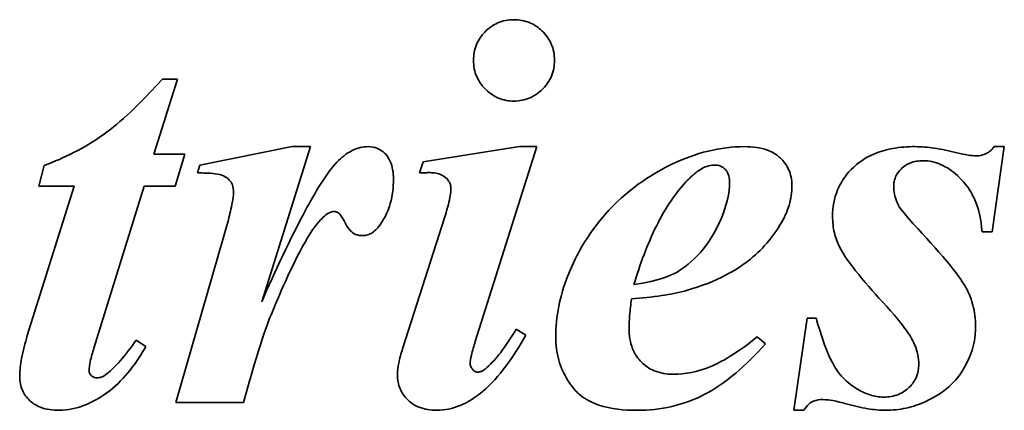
# Model space of a CAD drawing. Header units: millimetres. Extents: x 288 to 973, y 252 to 639.
# Tile 8 of 11: x 686 to 739, y 501 to 522. Entities that reach past the tile are written whole.
import ezdxf

# ---------------------------------------------------------------- set-up
doc = ezdxf.new("R2010")
doc.units = ezdxf.units.MM
doc.header["$LTSCALE"] = 3
doc.layers.add('Krawędzie widoczne(ISO)', color=7, linetype='Continuous', lineweight=35, true_color=0x262659)

msp = doc.modelspace()

# ---------------------------------------------------------------- linework, layer by layer
at = {"layer": 'Krawędzie widoczne(ISO)'}
for p, q in [((693.121, 514.698), (694.379, 518.718)), ((694.379, 518.718), (693.578, 518.718)), ((700.523, 515.107), (695.588, 514.126)), ((698.889, 506.823), (701.503, 515.107)), ((701.503, 515.107), (700.523, 515.107)), ((712.679, 515.107), (707.516, 514.29)), ((710.31, 504.698), (713.595, 515.107)), ((713.595, 515.107), (712.679, 515.107)), ((737.941, 510.548), (738.595, 515.107)), ((738.595, 515.107), (738.055, 515.107)), ((694.771, 514.698), (693.121, 514.698)), ((694.264, 512.999), (694.771, 514.698)), ((687.255, 514.094), (686.977, 512.999)), ((695.588, 514.126), (695.457, 513.702)), ((707.516, 514.29), (707.32, 513.702)), ((688.856, 512.999), (686.356, 505.009)), ((686.977, 512.999), (688.856, 512.999)), ((689.918, 504.339), (692.598, 512.999)), ((692.598, 512.999), (694.264, 512.999)), ((708.676, 511.349), (706.421, 504.306)), ((697.108, 511.202), (694.297, 501.43)), ((737.402, 510.548), (737.941, 510.548)), ((728.055, 505.94), (727.336, 501.022)), ((728.529, 505.94), (728.055, 505.94)), ((713.006, 505.042), (712.5, 505.352)), ((725.817, 504.568), (725.376, 504.943)), ((692.696, 504.437), (692.173, 504.764)), ((694.297, 501.43), (697.908, 501.43)), ((727.336, 501.022), (727.876, 501.022))]:
    msp.add_line(p, q, dxfattribs=at)
for points, knots in [([(712.369, 521.888), (712.219, 521.888), (712.069, 521.875), (711.781, 521.817), (711.643, 521.775), (711.261, 521.608), (711.031, 521.448), (710.629, 521.03), (710.478, 520.809), (710.262, 520.289), (710.212, 520.006), (710.212, 519.715)], [-0.3607833, -0.3607833, -0.3607833, -0.3607833, -0.3099981, -0.3099981, -0.2612299, -0.2612299, -0.1688664, -0.1688664, -0.0873778, -0.0873778, 0, 0, 0, 0]), ([(714.542, 519.715), (714.542, 519.866), (714.529, 520.017), (714.471, 520.31), (714.428, 520.448), (714.25, 520.863), (714.073, 521.097), (713.681, 521.476), (713.463, 521.625), (712.946, 521.839), (712.661, 521.888), (712.369, 521.888)], [-0.3329632, -0.3329632, -0.3329632, -0.3329632, -0.2914219, -0.2914219, -0.2514774, -0.2514774, -0.1678226, -0.1678226, -0.0876676, -0.0876676, 0, 0, 0, 0]), ([(710.212, 519.715), (710.212, 519.563), (710.226, 519.411), (710.285, 519.119), (710.328, 518.98), (710.516, 518.55), (710.704, 518.317), (711.086, 517.952), (711.305, 517.802), (711.813, 517.59), (712.087, 517.542), (712.369, 517.542)], [-0.3149523, -0.3149523, -0.3149523, -0.3149523, -0.2783055, -0.2783055, -0.2430307, -0.2430307, -0.1652067, -0.1652067, -0.0846953, -0.0846953, 0, 0, 0, 0]), ([(712.369, 517.542), (712.52, 517.542), (712.671, 517.555), (712.962, 517.613), (713.1, 517.656), (713.565, 517.858), (713.796, 518.064), (714.128, 518.41), (714.279, 518.631), (714.493, 519.146), (714.542, 519.426), (714.542, 519.715)], [-0.2822368, -0.2822368, -0.2822368, -0.2822368, -0.2558483, -0.2558483, -0.2304487, -0.2304487, -0.1674943, -0.1674943, -0.0865321, -0.0865321, 0, 0, 0, 0]), ([(693.578, 518.718), (691.827, 516.784), (690.838, 516.037), (689.419, 515.038), (688.347, 514.511), (687.255, 514.094)], [-0.5204092, -0.5204092, -0.5204092, -0.5204092, -0.3508258, -0.3508258, 0, 0, 0, 0]), ([(704.575, 515.107), (704.43, 515.107), (704.287, 515.089), (704, 515.019), (703.86, 514.966), (703.418, 514.745), (703.146, 514.521), (702.908, 514.274)], [-0.191348, -0.191348, -0.191348, -0.191348, -0.1478674, -0.1478674, -0.1028004, -0.1028004, 0, 0, 0, 0]), ([(705.931, 513.375), (705.931, 513.546), (705.919, 513.719), (705.864, 514.033), (705.824, 514.178), (705.671, 514.529), (705.556, 514.667), (705.35, 514.868), (705.224, 514.953), (704.92, 515.079), (704.749, 515.107), (704.575, 515.107)], [-0.1940248, -0.1940248, -0.1940248, -0.1940248, -0.1645866, -0.1645866, -0.1389763, -0.1389763, -0.098568, -0.098568, -0.0523338, -0.0523338, 0, 0, 0, 0]), ([(724.722, 515.107), (724.062, 515.107), (723.411, 515.026), (722.095, 514.709), (721.444, 514.468), (719.918, 513.733), (718.631, 512.975), (716.224, 510.393), (715.572, 509.023), (714.833, 507.126), (714.608, 506.045), (714.608, 504.927)], [-1.228759, -1.228759, -1.228759, -1.228759, -1.055513, -1.055513, -0.873161, -0.873161, -0.610676, -0.610676, -0.335466, -0.335466, 0, 0, 0, 0]), ([(727.238, 513.032), (727.238, 513.183), (727.225, 513.333), (727.166, 513.621), (727.123, 513.757), (726.956, 514.126), (726.801, 514.332), (726.504, 514.609), (726.296, 514.785), (725.552, 515.06), (725.128, 515.107), (724.722, 515.107)], [-0.6846461, -0.6846461, -0.6846461, -0.6846461, -0.5632578, -0.5632578, -0.4480448, -0.4480448, -0.2376003, -0.2376003, -0.1217562, -0.1217562, 0, 0, 0, 0]), ([(733.823, 515.107), (733.425, 515.107), (733.023, 515.078), (732.282, 514.945), (731.939, 514.849), (731.185, 514.527), (730.776, 514.266), (730.092, 513.56), (729.847, 513.201), (729.492, 512.343), (729.412, 511.868), (729.412, 511.381)], [-0.7040247, -0.7040247, -0.7040247, -0.7040247, -0.5648028, -0.5648028, -0.4408438, -0.4408438, -0.2783564, -0.2783564, -0.1460587, -0.1460587, 0, 0, 0, 0]), ([(736.062, 514.78), (735.663, 514.879), (735.247, 514.966), (734.508, 515.074), (734.16, 515.107), (733.823, 515.107)], [-0.2244026, -0.2244026, -0.2244026, -0.2244026, -0.1009069, -0.1009069, 0, 0, 0, 0]), ([(738.055, 515.107), (737.989, 515.016), (737.912, 514.932), (737.744, 514.794), (737.655, 514.74), (737.419, 514.642), (737.274, 514.617), (737.124, 514.617)], [-0.1103222, -0.1103222, -0.1103222, -0.1103222, -0.0764565, -0.0764565, -0.044931, -0.044931, 0, 0, 0, 0]), ([(737.124, 514.617), (736.974, 514.617), (736.81, 514.635), (736.464, 514.688), (736.256, 514.733), (736.062, 514.78)], [-0.1050066, -0.1050066, -0.1050066, -0.1050066, -0.0601029, -0.0601029, 0, 0, 0, 0]), ([(702.908, 514.274), (702.348, 513.692), (701.712, 512.603), (700.424, 510.217), (699.572, 508.368), (698.889, 506.823)], [-0.8064157, -0.8064157, -0.8064157, -0.8064157, -0.5068713, -0.5068713, 0, 0, 0, 0]), ([(721.503, 513.146), (721.687, 513.351), (721.894, 513.555), (722.284, 513.855), (722.478, 513.976), (722.813, 514.098), (722.949, 514.126), (723.088, 514.126)], [-0.1897526, -0.1897526, -0.1897526, -0.1897526, -0.1069357, -0.1069357, -0.0417403, -0.0417403, 0, 0, 0, 0]), ([(723.088, 514.126), (723.204, 514.126), (723.319, 514.108), (723.519, 514.023), (723.601, 513.967), (723.718, 513.847), (723.786, 513.766), (723.886, 513.515), (723.905, 513.379), (723.905, 513.244)], [-0.2132499, -0.2132499, -0.2132499, -0.2132499, -0.1425627, -0.1425627, -0.0811032, -0.0811032, -0.0404428, -0.0404428, 0, 0, 0, 0]), ([(732.679, 512.999), (732.679, 513.084), (732.687, 513.169), (732.72, 513.333), (732.745, 513.412), (732.846, 513.647), (732.947, 513.786), (733.247, 514.081), (733.422, 514.175), (733.777, 514.319), (734.011, 514.355), (734.248, 514.355)], [-0.1752538, -0.1752538, -0.1752538, -0.1752538, -0.1601742, -0.1601742, -0.1455048, -0.1455048, -0.1147664, -0.1147664, -0.0710647, -0.0710647, 0, 0, 0, 0]), ([(734.248, 514.355), (734.409, 514.355), (734.568, 514.339), (734.885, 514.272), (735.04, 514.221), (735.521, 514.013), (735.819, 513.803), (736.573, 513.114), (736.823, 512.677), (737.232, 511.816), (737.361, 511.182), (737.402, 510.548)], [-0.3841216, -0.3841216, -0.3841216, -0.3841216, -0.3610316, -0.3610316, -0.3375375, -0.3375375, -0.2857841, -0.2857841, -0.1906608, -0.1906608, 0, 0, 0, 0]), ([(695.457, 513.702), (695.737, 513.702), (696.099, 513.695), (696.587, 513.639), (696.716, 513.607), (696.962, 513.491), (697.067, 513.418), (697.232, 513.245), (697.283, 513.164), (697.368, 512.938), (697.385, 512.795), (697.385, 512.656)], [-0.2037083, -0.2037083, -0.2037083, -0.2037083, -0.1486692, -0.1486692, -0.1086553, -0.1086553, -0.0723928, -0.0723928, -0.0416562, -0.0416562, 0, 0, 0, 0]), ([(705.245, 510.973), (705.478, 511.307), (705.648, 511.672), (705.881, 512.489), (705.931, 512.932), (705.931, 513.375)], [-0.2550097, -0.2550097, -0.2550097, -0.2550097, -0.1328158, -0.1328158, 0, 0, 0, 0]), ([(707.32, 513.702), (707.422, 513.707), (707.525, 513.711), (707.714, 513.716), (707.804, 513.718), (707.892, 513.718)], [-0.05686623, -0.05686623, -0.05686623, -0.05686623, -0.02636323, -0.02636323, 0, 0, 0, 0]), ([(707.892, 513.718), (708, 513.718), (708.108, 513.71), (708.308, 513.672), (708.399, 513.645), (708.629, 513.541), (708.725, 513.458), (708.861, 513.311), (708.915, 513.234), (708.986, 513.063), (709.003, 512.975), (709.003, 512.885)], [-0.1286818, -0.1286818, -0.1286818, -0.1286818, -0.1067788, -0.1067788, -0.0874254, -0.0874254, -0.0555517, -0.0555517, -0.0272362, -0.0272362, 0, 0, 0, 0]), ([(709.003, 512.885), (709.003, 512.692), (708.968, 512.465), (708.859, 511.953), (708.767, 511.635), (708.676, 511.349)], [-0.1565799, -0.1565799, -0.1565799, -0.1565799, -0.0901573, -0.0901573, 0, 0, 0, 0]), ([(723.905, 513.244), (723.905, 512.59), (723.739, 511.946), (723.312, 510.917), (722.951, 510.142), (722.129, 509.213), (721.677, 508.744), (720.765, 508.219), (720.174, 507.945), (718.791, 507.738)], [-6.211768, -6.211768, -6.211768, -6.211768, -3.252357, -3.252357, -1.164958, -1.164958, -0.41972, -0.41972, 0, 0, 0, 0]), ([(718.791, 507.738), (719.11, 508.806), (719.508, 509.898), (720.409, 511.695), (720.9, 512.483), (721.503, 513.146)], [-0.6037351, -0.6037351, -0.6037351, -0.6037351, -0.2687179, -0.2687179, 0, 0, 0, 0]), ([(726.617, 510.94), (726.815, 511.263), (726.975, 511.606), (727.186, 512.316), (727.238, 512.67), (727.238, 513.032)], [-0.2221561, -0.2221561, -0.2221561, -0.2221561, -0.1084602, -0.1084602, 0, 0, 0, 0]), ([(733.725, 510.989), (733.073, 511.673), (732.913, 511.997), (732.732, 512.43), (732.679, 512.71), (732.679, 512.999)], [-0.1408626, -0.1408626, -0.1408626, -0.1408626, -0.0868461, -0.0868461, 0, 0, 0, 0]), ([(697.385, 512.656), (697.385, 512.518), (697.355, 512.316), (697.261, 511.823), (697.18, 511.486), (697.108, 511.202)], [-0.1497107, -0.1497107, -0.1497107, -0.1497107, -0.0879704, -0.0879704, 0, 0, 0, 0]), ([(697.908, 501.43), (698.804, 504.625), (699.162, 505.586), (699.839, 507.206), (700.649, 509.097), (701.733, 510.891), (702.021, 511.185), (702.269, 511.424), (702.369, 511.507), (702.467, 511.561)], [-0.3211236, -0.3211236, -0.3211236, -0.3211236, -0.1898487, -0.1898487, -0.0911938, -0.0911938, -0.0335857, -0.0335857, 0, 0, 0, 0]), ([(702.467, 511.561), (702.517, 511.586), (702.569, 511.608), (702.667, 511.635), (702.714, 511.643), (702.761, 511.643)], [-0.03066802, -0.03066802, -0.03066802, -0.03066802, -0.01406282, -0.01406282, 0, 0, 0, 0]), ([(702.761, 511.643), (702.794, 511.643), (702.825, 511.638), (702.889, 511.62), (702.921, 511.606), (702.973, 511.576), (703.003, 511.556), (703.108, 511.461), (703.24, 511.248), (703.446, 510.856), (703.515, 510.723), (703.718, 510.525), (703.808, 510.463), (704.029, 510.372), (704.154, 510.352), (704.281, 510.352)], [-0.5711365, -0.5711365, -0.5711365, -0.5711365, -0.4968443, -0.4968443, -0.4189069, -0.4189069, -0.3569699, -0.3569699, -0.1232072, -0.1232072, -0.0715777, -0.0715777, -0.0381327, -0.0381327, 0, 0, 0, 0]), ([(729.412, 511.381), (729.412, 511.084), (729.441, 510.788), (729.574, 510.225), (729.671, 509.963), (729.804, 509.715)], [-0.1736288, -0.1736288, -0.1736288, -0.1736288, -0.0844521, -0.0844521, 0, 0, 0, 0]), ([(704.281, 510.352), (704.37, 510.352), (704.458, 510.365), (704.631, 510.418), (704.714, 510.457), (704.973, 510.624), (705.123, 510.795), (705.245, 510.973)], [-0.1190473, -0.1190473, -0.1190473, -0.1190473, -0.0922739, -0.0922739, -0.0646918, -0.0646918, 0, 0, 0, 0]), ([(721.552, 507.411), (723.309, 507.89), (724.344, 508.602), (725.502, 509.44), (726.123, 510.133), (726.617, 510.94)], [-0.4286215, -0.4286215, -0.4286215, -0.4286215, -0.2839935, -0.2839935, 0, 0, 0, 0]), ([(737.059, 505.515), (737.059, 505.896), (737.012, 506.272), (736.789, 507.11), (736.616, 507.435), (736.18, 508.264), (735.046, 509.576), (733.725, 510.989)], [-0.7328505, -0.7328505, -0.7328505, -0.7328505, -0.6658179, -0.6658179, -0.580284, -0.580284, 0, 0, 0, 0]), ([(729.804, 509.715), (730.01, 509.32), (730.323, 508.882), (731.078, 507.921), (731.595, 507.339), (732.075, 506.823)], [-0.3657385, -0.3657385, -0.3657385, -0.3657385, -0.2115574, -0.2115574, 0, 0, 0, 0]), ([(718.66, 506.97), (719.197, 507.013), (719.757, 507.072), (720.705, 507.217), (721.146, 507.3), (721.552, 507.411)], [-0.2882308, -0.2882308, -0.2882308, -0.2882308, -0.12621, -0.12621, 0, 0, 0, 0]), ([(718.529, 505.385), (718.529, 505.616), (718.543, 505.861), (718.586, 506.381), (718.621, 506.681), (718.66, 506.97)], [-0.1565889, -0.1565889, -0.1565889, -0.1565889, -0.0872414, -0.0872414, 0, 0, 0, 0]), ([(732.075, 506.823), (733.358, 505.423), (733.663, 504.872), (733.947, 504.169), (734.019, 503.82), (734.019, 503.457)], [-0.2275176, -0.2275176, -0.2275176, -0.2275176, -0.1089175, -0.1089175, 0, 0, 0, 0]), ([(732.14, 501.725), (731.896, 501.725), (731.656, 501.767), (731.133, 501.934), (730.873, 502.069), (730.282, 502.431), (729.952, 502.734), (729.44, 503.441), (729.071, 504.077), (728.529, 505.94)], [-1.818581, -1.818581, -1.818581, -1.818581, -1.552815, -1.552815, -1.222412, -1.222412, -0.582048, -0.582048, 0, 0, 0, 0]), ([(732.255, 501.022), (732.623, 501.022), (732.987, 501.061), (733.71, 501.222), (734.061, 501.343), (734.817, 501.691), (735.339, 501.99), (735.981, 502.623), (736.406, 503.076), (736.946, 504.366), (737.059, 504.929), (737.059, 505.515)], [-2.086712, -2.086712, -2.086712, -2.086712, -1.575462, -1.575462, -1.057408, -1.057408, -0.419527, -0.419527, -0.175783, -0.175783, 0, 0, 0, 0]), ([(686.356, 505.009), (686.236, 504.615), (686.125, 504.197), (685.991, 503.478), (685.947, 503.139), (685.947, 502.819)], [-0.2199225, -0.2199225, -0.2199225, -0.2199225, -0.0959956, -0.0959956, 0, 0, 0, 0]), ([(708.251, 501.022), (708.681, 501.022), (709.095, 501.11), (709.932, 501.454), (710.335, 501.72), (711.592, 502.782), (712.361, 503.882), (713.006, 505.042)], [-0.7060957, -0.7060957, -0.7060957, -0.7060957, -0.5599644, -0.5599644, -0.3981368, -0.3981368, 0, 0, 0, 0]), ([(712.5, 505.352), (712.243, 504.934), (711.949, 504.488), (711.444, 503.83), (711.19, 503.53), (710.931, 503.309)], [-0.2504244, -0.2504244, -0.2504244, -0.2504244, -0.1020577, -0.1020577, 0, 0, 0, 0]), ([(714.608, 504.927), (714.608, 504.513), (714.658, 504.104), (714.879, 503.317), (715.043, 502.953), (715.551, 502.149), (715.825, 501.914), (716.179, 501.611), (716.541, 501.429), (717.561, 501.088), (718.282, 501.022), (718.954, 501.022)], [-0.3688304, -0.3688304, -0.3688304, -0.3688304, -0.3546149, -0.3546149, -0.3407771, -0.3407771, -0.3219657, -0.3219657, -0.2014899, -0.2014899, 0, 0, 0, 0]), ([(720.882, 502.95), (720.535, 502.95), (720.191, 503.003), (719.611, 503.246), (719.382, 503.401), (719.03, 503.759), (718.85, 503.986), (718.582, 504.653), (718.529, 505.019), (718.529, 505.385)], [-0.5202129, -0.5202129, -0.5202129, -0.5202129, -0.3524179, -0.3524179, -0.2158179, -0.2158179, -0.1096815, -0.1096815, 0, 0, 0, 0]), ([(725.376, 504.943), (724.076, 503.891), (723.272, 503.509), (722.188, 503.083), (721.546, 502.95), (720.882, 502.95)], [-0.3495432, -0.3495432, -0.3495432, -0.3495432, -0.1992159, -0.1992159, 0, 0, 0, 0]), ([(688.055, 501.022), (688.52, 501.022), (688.971, 501.119), (689.841, 501.457), (690.329, 501.725), (691.567, 502.709), (692.197, 503.568), (692.696, 504.437)], [-0.6448469, -0.6448469, -0.6448469, -0.6448469, -0.4732827, -0.4732827, -0.3005123, -0.3005123, 0, 0, 0, 0]), ([(692.173, 504.764), (691.915, 504.398), (691.627, 504.015), (691.116, 503.43), (690.863, 503.169), (690.604, 502.966)], [-0.233725, -0.233725, -0.233725, -0.233725, -0.0986268, -0.0986268, 0, 0, 0, 0]), ([(710.032, 503.538), (710.032, 503.64), (710.06, 503.794), (710.158, 504.2), (710.239, 504.472), (710.31, 504.698)], [-0.1241624, -0.1241624, -0.1241624, -0.1241624, -0.0712249, -0.0712249, 0, 0, 0, 0]), ([(718.954, 501.022), (719.581, 501.022), (720.203, 501.086), (721.526, 501.39), (722.088, 501.626), (723.704, 502.446), (724.82, 503.446), (725.817, 504.568)], [-0.7445696, -0.7445696, -0.7445696, -0.7445696, -0.6085463, -0.6085463, -0.4502713, -0.4502713, 0, 0, 0, 0]), ([(689.657, 503.113), (689.657, 503.281), (689.687, 503.469), (689.772, 503.865), (689.844, 504.113), (689.918, 504.339)], [-0.1211799, -0.1211799, -0.1211799, -0.1211799, -0.0713406, -0.0713406, 0, 0, 0, 0]), ([(706.421, 504.306), (706.339, 504.059), (706.264, 503.798), (706.172, 503.34), (706.144, 503.124), (706.144, 502.917)], [-0.1403655, -0.1403655, -0.1403655, -0.1403655, -0.0620577, -0.0620577, 0, 0, 0, 0]), ([(710.441, 503.064), (710.417, 503.064), (710.394, 503.067), (710.347, 503.079), (710.325, 503.087), (710.254, 503.124), (710.21, 503.16), (710.135, 503.241), (710.096, 503.294), (710.044, 503.417), (710.032, 503.476), (710.032, 503.538)], [-0.08051672, -0.08051672, -0.08051672, -0.08051672, -0.07127018, -0.07127018, -0.06174687, -0.06174687, -0.04010892, -0.04010892, -0.01853763, -0.01853763, 0, 0, 0, 0]), ([(710.931, 503.309), (710.885, 503.263), (710.835, 503.22), (710.735, 503.15), (710.685, 503.122), (710.57, 503.078), (710.507, 503.064), (710.441, 503.064)], [-0.0563756, -0.0563756, -0.0563756, -0.0563756, -0.03681397, -0.03681397, -0.01975671, -0.01975671, 0, 0, 0, 0]), ([(734.019, 503.457), (734.019, 503.231), (733.98, 503.012), (733.804, 502.594), (733.673, 502.412), (733.387, 502.131), (733.201, 501.98), (732.683, 501.767), (732.413, 501.725), (732.14, 501.725)], [-0.3932831, -0.3932831, -0.3932831, -0.3932831, -0.2810788, -0.2810788, -0.1681422, -0.1681422, -0.081965, -0.081965, 0, 0, 0, 0]), ([(685.947, 502.819), (685.947, 502.69), (685.959, 502.562), (686.007, 502.316), (686.042, 502.2), (686.181, 501.884), (686.31, 501.705), (686.577, 501.449), (686.76, 501.298), (687.373, 501.064), (687.719, 501.022), (688.055, 501.022)], [-0.5064944, -0.5064944, -0.5064944, -0.5064944, -0.4223526, -0.4223526, -0.342764, -0.342764, -0.1966931, -0.1966931, -0.1008943, -0.1008943, 0, 0, 0, 0]), ([(690.081, 502.754), (690.045, 502.754), (690.009, 502.758), (689.938, 502.775), (689.904, 502.788), (689.823, 502.83), (689.778, 502.865), (689.717, 502.929), (689.695, 502.962), (689.664, 503.035), (689.657, 503.074), (689.657, 503.113)], [-0.05769548, -0.05769548, -0.05769548, -0.05769548, -0.0480442, -0.0480442, -0.0385285, -0.0385285, -0.02388626, -0.02388626, -0.01196681, -0.01196681, 0, 0, 0, 0]), ([(690.604, 502.966), (690.522, 502.9), (690.431, 502.841), (690.252, 502.771), (690.168, 502.754), (690.081, 502.754)], [-0.05775888, -0.05775888, -0.05775888, -0.05775888, -0.02593701, -0.02593701, 0, 0, 0, 0]), ([(706.144, 502.917), (706.144, 502.66), (706.186, 502.408), (706.379, 501.951), (706.514, 501.759), (706.813, 501.465), (707.009, 501.305), (707.604, 501.067), (707.928, 501.022), (708.251, 501.022)], [-0.4532234, -0.4532234, -0.4532234, -0.4532234, -0.3176364, -0.3176364, -0.1919613, -0.1919613, -0.0969326, -0.0969326, 0, 0, 0, 0]), ([(727.876, 501.022), (727.953, 501.135), (728.046, 501.256), (728.245, 501.445), (728.324, 501.487), (728.547, 501.574), (728.726, 501.594), (728.905, 501.594)], [-0.1078896, -0.1078896, -0.1078896, -0.1078896, -0.0807099, -0.0807099, -0.053806, -0.053806, 0, 0, 0, 0]), ([(728.905, 501.594), (729.073, 501.594), (729.264, 501.567), (729.664, 501.493), (729.916, 501.43), (730.147, 501.365)], [-0.121842, -0.121842, -0.121842, -0.121842, -0.07188, -0.07188, 0, 0, 0, 0]), ([(730.147, 501.365), (730.523, 501.262), (730.917, 501.17), (731.613, 501.057), (731.94, 501.022), (732.255, 501.022)], [-0.2116229, -0.2116229, -0.2116229, -0.2116229, -0.0943511, -0.0943511, 0, 0, 0, 0])]:
    msp.add_open_spline(points, degree=3, knots=knots, dxfattribs=at)

doc.saveas('drawing.dxf')
